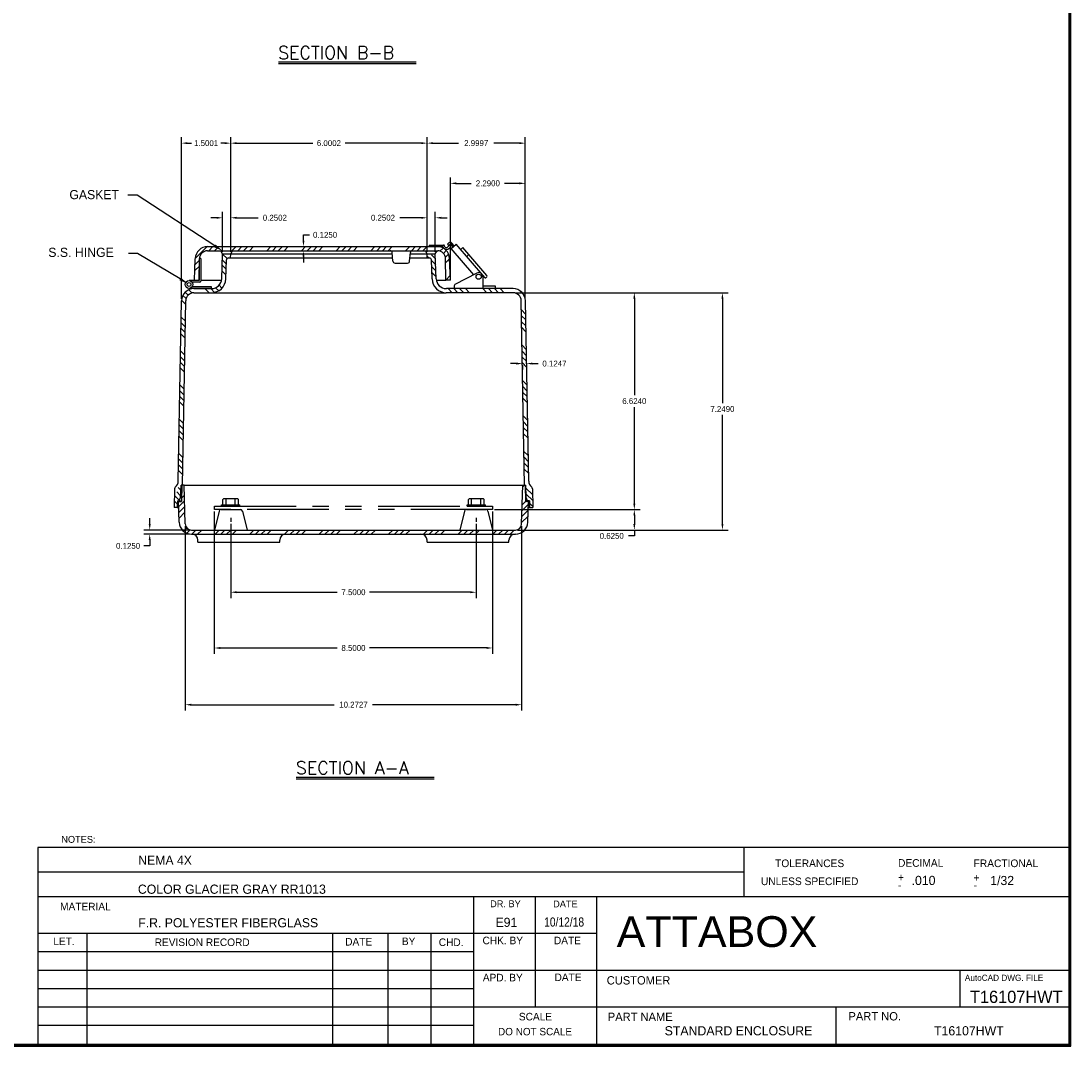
# Model space of a CAD drawing. Extents: x 0 to 96, y 0 to 62.6.
# Tile 4 of 7: x 63.9 to 96, y 0 to 31.3. Entities that reach past the tile are written whole.
import ezdxf
from ezdxf.enums import TextEntityAlignment as Align

# ---------------------------------------------------------------- set-up
doc = ezdxf.new("R2010")
doc.units = 0
doc.header["$LTSCALE"] = 2
doc.header["$MEASUREMENT"] = 0
doc.linetypes.add('PHANTOM', pattern=[2.5, 1.25, -0.25, 0.25, -0.25, 0.25, -0.25])
doc.layers.get('0').update_dxf_attribs({"linetype": 'CONTINUOUS'})
for name, color, linetype in [('DIM', 3, 'CONTINUOUS'), ('HATCH', 4, 'CONTINUOUS'), ('TITLE', 1, 'CONTINUOUS')]:
    doc.layers.add(name, color=color, linetype=linetype)
doc.styles.add('COMPLEX', font='ROMANC')
doc.styles.add('ITALIC', font='txt')
doc.styles.add('STYLE1', font='swiss.ttf')
doc.dimstyles.get("Standard").update_dxf_attribs({"dimtxt": 0.18, "dimasz": 0.18, "dimexe": 0.18, "dimexo": 0.0625, "dimgap": 0.09, "dimtad": 0, "dimtih": 1, "dimtoh": 1, "dimdec": 4, "dimzin": 0, "dimdsep": 46, "dimtxsty": 'Standard', "dimcen": 0.09, "dimadec": 0, "dimazin": 0, "dimtfac": 1, "dimtdec": 4, "dimtofl": 0, "dimtmove": 0, "dimatfit": 3, "dimfxl": 0, "dimtolj": 1, "dimtzin": 0, "dimarcsym": 0})

# ---------------------------------------------------------------- blocks, each defined once
blk = doc.blocks.new('*X7')
at = {"color": 0}
for p, q in [((23.645, 9.856), (23.735, 9.946)), ((34.07, 10.206), (34.125, 10.26)), ((23.556, 9.59), (23.74, 9.775)), ((34.048, 9.476), (34.245, 9.673)), ((34.053, 9.658), (34.155, 9.76)), ((23.562, 9.42), (23.745, 9.603)), ((23.569, 9.25), (23.751, 9.432)), ((34.036, 9.111), (34.23, 9.305)), ((34.042, 9.293), (34.237, 9.489)), ((23.702, 8.852), (23.804, 8.954)), ((23.812, 8.786), (23.914, 8.888)), ((23.962, 8.76), (24.087, 8.885)), ((24.139, 8.76), (24.264, 8.885)), ((24.67, 8.76), (24.795, 8.885)), ((24.846, 8.76), (24.971, 8.885)), ((25.023, 8.76), (25.148, 8.885)), ((25.2, 8.76), (25.325, 8.885)), ((25.73, 8.76), (25.855, 8.885)), ((25.907, 8.76), (26.032, 8.885)), ((26.084, 8.76), (26.209, 8.885)), ((26.261, 8.76), (26.386, 8.885)), ((26.791, 8.76), (26.916, 8.885)), ((26.968, 8.76), (27.093, 8.885)), ((27.144, 8.76), (27.269, 8.885)), ((27.321, 8.76), (27.446, 8.885)), ((27.852, 8.76), (27.977, 8.885)), ((28.028, 8.76), (28.153, 8.885)), ((28.205, 8.76), (28.33, 8.885)), ((28.382, 8.76), (28.507, 8.885)), ((28.912, 8.76), (29.037, 8.885)), ((29.089, 8.76), (29.214, 8.885)), ((29.266, 8.76), (29.391, 8.885)), ((29.443, 8.76), (29.568, 8.885)), ((29.973, 8.76), (30.098, 8.885)), ((30.15, 8.76), (30.275, 8.885)), ((30.326, 8.76), (30.451, 8.885)), ((30.503, 8.76), (30.628, 8.885)), ((31.034, 8.76), (31.159, 8.885)), ((31.21, 8.76), (31.335, 8.885)), ((31.387, 8.76), (31.512, 8.885)), ((31.564, 8.76), (31.689, 8.885)), ((32.094, 8.76), (32.219, 8.885)), ((32.271, 8.76), (32.396, 8.885)), ((32.448, 8.76), (32.573, 8.885)), ((32.625, 8.76), (32.75, 8.885)), ((33.155, 8.76), (33.28, 8.885)), ((33.332, 8.76), (33.457, 8.885)), ((33.508, 8.76), (33.633, 8.885)), ((33.685, 8.76), (33.81, 8.885))]:
    blk.add_line(p, q, dxfattribs=at)
blk = doc.blocks.new('*X3')
at = {"color": 0}
for p, q in [((20.097, 20.562), (20.045, 20.614)), ((20.297, 20.538), (20.179, 20.656)), ((20.303, 20.356), (20.174, 20.485)), ((20.309, 20.173), (20.18, 20.302)), ((20.315, 19.99), (20.185, 20.12)), ((20.805, 19.5), (20.68, 19.625)), ((20.982, 19.5), (20.857, 19.625)), ((21.159, 19.5), (21.034, 19.625)), ((21.336, 19.5), (21.211, 19.625)), ((21.866, 19.5), (21.741, 19.625)), ((22.043, 19.5), (21.918, 19.625)), ((22.22, 19.5), (22.095, 19.625)), ((22.396, 19.5), (22.271, 19.625)), ((22.995, 19.431), (22.849, 19.578)), ((23.049, 18.847), (22.922, 18.974)), ((23.053, 18.667), (22.925, 18.794)), ((23.056, 18.487), (22.929, 18.614)), ((23.059, 18.307), (22.932, 18.434)), ((23.069, 17.767), (22.942, 17.894)), ((23.072, 17.587), (22.945, 17.714)), ((23.075, 17.407), (22.948, 17.534)), ((23.078, 17.227), (22.952, 17.354)), ((23.088, 16.687), (22.961, 16.813)), ((23.091, 16.507), (22.965, 16.633)), ((23.095, 16.327), (22.968, 16.453)), ((23.098, 16.147), (22.971, 16.273)), ((23.108, 15.607), (22.981, 15.733)), ((23.111, 15.427), (22.984, 15.553)), ((23.114, 15.246), (22.988, 15.373)), ((23.117, 15.066), (22.991, 15.193)), ((23.127, 14.526), (23.001, 14.653)), ((23.13, 14.346), (23.004, 14.473)), ((23.133, 14.166), (23.007, 14.293)), ((23.137, 13.986), (23.01, 14.113)), ((23.258, 13.335), (23.062, 13.531)), ((23.266, 13.15), (23.069, 13.347)), ((23.272, 12.967), (23.168, 13.071))]:
    blk.add_line(p, q, dxfattribs=at)
blk = doc.blocks.new('*X2')
at = {"color": 0}
for p, q in [((13.929, 20.543), (13.792, 20.68)), ((13.902, 20.216), (13.781, 20.337)), ((13.907, 20.387), (13.786, 20.509)), ((13.896, 20.045), (13.775, 20.166)), ((12.858, 19.493), (12.76, 19.59)), ((13.381, 19.5), (13.256, 19.625)), ((13.548, 19.51), (13.433, 19.625)), ((13.675, 19.559), (13.582, 19.652)), ((13.774, 19.637), (13.685, 19.726)), ((12.665, 19.155), (12.543, 19.277)), ((12.677, 19.32), (12.581, 19.416)), ((12.744, 19.43), (12.655, 19.518)), ((12.656, 18.634), (12.533, 18.757)), ((12.649, 18.287), (12.527, 18.409)), ((12.652, 18.46), (12.53, 18.583)), ((12.646, 18.113), (12.524, 18.236)), ((12.637, 17.592), (12.514, 17.715)), ((12.63, 17.245), (12.508, 17.367)), ((12.633, 17.419), (12.511, 17.541)), ((12.627, 17.071), (12.505, 17.194)), ((12.615, 16.377), (12.492, 16.499)), ((12.618, 16.55), (12.495, 16.673)), ((12.608, 16.03), (12.486, 16.152)), ((12.611, 16.203), (12.489, 16.325)), ((12.596, 15.335), (12.474, 15.457)), ((12.599, 15.509), (12.477, 15.631)), ((12.589, 14.988), (12.467, 15.11)), ((12.592, 15.162), (12.47, 15.284)), ((12.58, 14.467), (12.458, 14.589)), ((12.573, 14.12), (12.452, 14.242)), ((12.577, 14.293), (12.455, 14.415)), ((12.57, 13.946), (12.449, 14.068)), ((12.519, 13.467), (12.439, 13.547)), ((12.478, 13.155), (12.324, 13.309)), ((12.513, 13.296), (12.392, 13.417)), ((12.414, 13.041), (12.318, 13.138))]:
    blk.add_line(p, q, dxfattribs=at)
blk = doc.blocks.new('*D31')
at = {"layer": 'DIM', "color": 0, "lineweight": -2}
for p, q in [((76.332, 24.261), (76.332, 25.481)), ((76.582, 24.261), (76.582, 25.481)), ((76.152, 25.301), (75.493, 25.301)), ((76.762, 25.301), (76.942, 25.301))]:
    blk.add_line(p, q, dxfattribs=at)
at = {"layer": 'DIM', "color": 0}
for points in [[(76.152, 25.331), (76.152, 25.271), (76.332, 25.301)], [(76.762, 25.331), (76.762, 25.271), (76.582, 25.301)]]:
    blk.add_solid(points, dxfattribs=at)
at = {"layer": 'DIM', "color": 0, "insert": (74.983, 25.301), "char_height": 0.18, "attachment_point": 5}
blk.add_mtext('\\A1;0.2502', dxfattribs=at)
blk = doc.blocks.new('*D32')
at = {"layer": 'DIM', "color": 0, "lineweight": -2}
for p, q in [((70.081, 24.261), (70.081, 25.481)), ((70.331, 24.261), (70.331, 25.481)), ((69.901, 25.301), (69.721, 25.301)), ((70.511, 25.301), (71.17, 25.301))]:
    blk.add_line(p, q, dxfattribs=at)
at = {"layer": 'DIM', "color": 0}
for points in [[(69.901, 25.331), (69.901, 25.271), (70.081, 25.301)], [(70.511, 25.331), (70.511, 25.271), (70.331, 25.301)]]:
    blk.add_solid(points, dxfattribs=at)
at = {"layer": 'DIM', "color": 0, "insert": (71.68, 25.301), "char_height": 0.18, "attachment_point": 5}
blk.add_mtext('\\A1;0.2502', dxfattribs=at)
blk = doc.blocks.new('NHINGE')
for p, q in [((0.315, 0.794), (0.315, 0.119)), ((0.365, 0.794), (0.315, 0.794)), ((0.365, 0.794), (0.365, 0.1)), ((0.315, 0.119), (0.003, 0.119)), ((0.334, 0.069), (0.1, 0.069)), ((0.69, -0.121), (0.003, -0.121)), ((0.69, -0.071), (0.1, -0.071)), ((0.69, -0.121), (0.69, -0.071))]:
    blk.add_line(p, q)
for radius in [0.12, 0.0575]:
    blk.add_circle((0.003, -0.001), radius)
blk.add_arc((0.334, 0.1), 0.0312, 270, 0)
blk = doc.blocks.new('*D33')
at = {"layer": 'DIM', "color": 0, "lineweight": -2}
for p, q in [((70.331, 24.636), (70.331, 27.761)), ((76.332, 24.448), (76.332, 27.761)), ((70.511, 27.581), (72.836, 27.581)), ((76.152, 27.581), (73.826, 27.581))]:
    blk.add_line(p, q, dxfattribs=at)
at = {"layer": 'DIM', "color": 0}
for points in [[(70.511, 27.611), (70.511, 27.551), (70.331, 27.581)], [(76.152, 27.611), (76.152, 27.551), (76.332, 27.581)]]:
    blk.add_solid(points, dxfattribs=at)
at = {"layer": 'DIM', "color": 0, "insert": (73.331, 27.581), "char_height": 0.18, "attachment_point": 5}
blk.add_mtext('\\A1;6.0002', dxfattribs=at)
blk = doc.blocks.new('*D38')
at = {"layer": 'DIM', "color": 0, "lineweight": -2}
for p, q in [((70.331, 15.95), (70.331, 13.682)), ((77.831, 15.95), (77.831, 13.682)), ((70.511, 13.862), (73.586, 13.862)), ((77.651, 13.862), (74.576, 13.862))]:
    blk.add_line(p, q, dxfattribs=at)
at = {"layer": 'DIM', "color": 0}
for points in [[(70.511, 13.892), (70.511, 13.832), (70.331, 13.862)], [(77.651, 13.892), (77.651, 13.832), (77.831, 13.862)]]:
    blk.add_solid(points, dxfattribs=at)
at = {"layer": 'DIM', "color": 0, "insert": (74.081, 13.862), "char_height": 0.18, "attachment_point": 5}
blk.add_mtext('\\A1;7.5000', dxfattribs=at)
blk = doc.blocks.new('*D39')
at = {"layer": 'DIM', "color": 0, "lineweight": -2}
for p, q in [((69.831, 16.325), (69.831, 11.979)), ((78.331, 16.325), (78.331, 11.979)), ((70.011, 12.159), (73.586, 12.159)), ((78.151, 12.159), (74.576, 12.159))]:
    blk.add_line(p, q, dxfattribs=at)
at = {"layer": 'DIM', "color": 0}
for points in [[(70.011, 12.189), (70.011, 12.129), (69.831, 12.159)], [(78.151, 12.189), (78.151, 12.129), (78.331, 12.159)]]:
    blk.add_solid(points, dxfattribs=at)
at = {"layer": 'DIM', "color": 0, "insert": (74.081, 12.159), "char_height": 0.18, "attachment_point": 5}
blk.add_mtext('\\A1;8.5000', dxfattribs=at)
blk = doc.blocks.new('*D40')
at = {"layer": 'DIM', "color": 0, "lineweight": -2}
for p, q in [((68.945, 15.884), (68.945, 10.246)), ((79.218, 15.884), (79.218, 10.246)), ((69.125, 10.426), (73.496, 10.426)), ((79.038, 10.426), (74.666, 10.426))]:
    blk.add_line(p, q, dxfattribs=at)
at = {"layer": 'DIM', "color": 0}
for points in [[(69.125, 10.456), (69.125, 10.396), (68.945, 10.426)], [(79.038, 10.456), (79.038, 10.396), (79.218, 10.426)]]:
    blk.add_solid(points, dxfattribs=at)
at = {"layer": 'DIM', "color": 0, "insert": (74.081, 10.426), "char_height": 0.18, "attachment_point": 5}
blk.add_mtext('\\A1;10.2727', dxfattribs=at)
blk = doc.blocks.new('*D41')
at = {"layer": 'DIM', "color": 0, "lineweight": -2}
for p, q in [((79.019, 23.011), (85.532, 23.011)), ((85.352, 22.831), (85.352, 19.639)), ((85.352, 15.942), (85.352, 19.279)), ((79.093, 15.762), (85.532, 15.762))]:
    blk.add_line(p, q, dxfattribs=at)
at = {"layer": 'DIM', "color": 0}
for points in [[(85.322, 22.831), (85.382, 22.831), (85.352, 23.011)], [(85.322, 15.942), (85.382, 15.942), (85.352, 15.762)]]:
    blk.add_solid(points, dxfattribs=at)
at = {"layer": 'DIM', "color": 0, "insert": (85.352, 19.459), "char_height": 0.18, "attachment_point": 5}
blk.add_mtext('\\A1;7.2490', dxfattribs=at)
blk = doc.blocks.new('*X10')
at = {"color": 0}
for p, q in [((61.028, 20.546), (61.389, 20.907)), ((61.441, 20.783), (61.566, 20.908)), ((61.618, 20.783), (61.743, 20.908)), ((62.148, 20.783), (62.273, 20.908)), ((62.325, 20.783), (62.45, 20.908)), ((62.502, 20.783), (62.627, 20.908)), ((62.679, 20.783), (62.804, 20.908)), ((63.209, 20.783), (63.334, 20.908)), ((63.386, 20.783), (63.511, 20.908)), ((63.563, 20.783), (63.688, 20.908)), ((63.739, 20.783), (63.864, 20.908)), ((64.27, 20.783), (64.395, 20.908)), ((64.447, 20.783), (64.572, 20.908)), ((64.623, 20.783), (64.748, 20.908)), ((64.8, 20.783), (64.925, 20.908)), ((65.33, 20.783), (65.455, 20.908)), ((65.507, 20.783), (65.632, 20.908)), ((65.684, 20.783), (65.809, 20.908)), ((65.861, 20.783), (65.986, 20.908)), ((66.391, 20.783), (66.516, 20.908)), ((66.568, 20.783), (66.693, 20.908)), ((66.745, 20.783), (66.87, 20.908)), ((66.921, 20.783), (67.046, 20.908)), ((67.452, 20.783), (67.577, 20.908)), ((67.629, 20.783), (67.754, 20.908)), ((67.805, 20.783), (67.93, 20.908)), ((67.982, 20.783), (68.107, 20.908)), ((68.502, 20.772), (68.595, 20.865)), ((68.61, 20.703), (68.695, 20.789)), ((68.668, 20.584), (68.765, 20.682)), ((68.672, 20.412), (68.796, 20.536)), ((61.015, 20.18), (61.151, 20.315)), ((61.022, 20.363), (61.152, 20.494)), ((68.677, 19.887), (68.814, 20.024))]:
    blk.add_line(p, q, dxfattribs=at)
blk = doc.blocks.new('SAATX')
for p, q in [((-0.842, 0.02), (0.842, 0.02)), ((-0.842, 0), (0.842, 0))]:
    blk.add_line(p, q)
at = {"style": 'COMPLEX'}
blk.add_text('SECTION A-A', height=0.156, dxfattribs=at).set_placement((-0.846, 0.055))
blk = doc.blocks.new('SBBTX')
for p, q in [((-0.842, 0.02), (0.842, 0.02)), ((-0.842, 0), (0.842, 0))]:
    blk.add_line(p, q)
at = {"style": 'COMPLEX'}
blk.add_text('SECTION B-B', height=0.156, dxfattribs=at).set_placement((-0.846, 0.055))
blk = doc.blocks.new('*D48')
at = {"layer": 'DIM', "color": 0, "lineweight": -2}
for p, q in [((76.332, 24.635), (76.332, 27.761)), ((79.331, 22.829), (79.331, 27.761)), ((76.512, 27.581), (77.291, 27.581)), ((79.151, 27.581), (78.371, 27.581))]:
    blk.add_line(p, q, dxfattribs=at)
at = {"layer": 'DIM', "color": 0}
for points in [[(76.512, 27.611), (76.512, 27.551), (76.332, 27.581)], [(79.151, 27.611), (79.151, 27.551), (79.331, 27.581)]]:
    blk.add_solid(points, dxfattribs=at)
at = {"layer": 'DIM', "color": 0, "insert": (77.831, 27.581), "char_height": 0.18, "attachment_point": 5}
blk.add_mtext('\\A1;2.9997', dxfattribs=at)
blk = doc.blocks.new('*D49')
at = {"layer": 'DIM', "color": 0, "lineweight": -2}
for p, q in [((77.041, 23.46), (77.041, 26.533)), ((77.221, 26.353), (77.676, 26.353)), ((79.151, 26.353), (78.696, 26.353)), ((79.331, 23.016), (79.331, 26.533))]:
    blk.add_line(p, q, dxfattribs=at)
at = {"layer": 'DIM', "color": 0}
for points in [[(77.221, 26.383), (77.221, 26.323), (77.041, 26.353)], [(79.151, 26.383), (79.151, 26.323), (79.331, 26.353)]]:
    blk.add_solid(points, dxfattribs=at)
at = {"layer": 'DIM', "color": 0, "insert": (78.186, 26.353), "char_height": 0.18, "attachment_point": 5}
blk.add_mtext('\\A1;2.2900', dxfattribs=at)
blk = doc.blocks.new('*D53')
at = {"layer": 'DIM', "color": 0, "lineweight": -2}
for p, q in [((68.831, 22.829), (68.831, 27.761)), ((70.331, 24.448), (70.331, 27.761)), ((69.011, 27.581), (69.131, 27.581)), ((70.151, 27.581), (70.031, 27.581))]:
    blk.add_line(p, q, dxfattribs=at)
at = {"layer": 'DIM', "color": 0}
for points in [[(69.011, 27.611), (69.011, 27.551), (68.831, 27.581)], [(70.151, 27.611), (70.151, 27.551), (70.331, 27.581)]]:
    blk.add_solid(points, dxfattribs=at)
at = {"layer": 'DIM', "color": 0, "insert": (69.581, 27.581), "char_height": 0.18, "attachment_point": 5}
blk.add_mtext('\\A1;1.5001', dxfattribs=at)
blk = doc.blocks.new('*D54')
at = {"layer": 'DIM', "color": 0, "lineweight": -2}
for p, q in [((67.857, 15.942), (67.857, 16.122)), ((69.07, 15.762), (67.677, 15.762)), ((69.069, 15.637), (67.677, 15.637)), ((67.857, 15.457), (67.857, 15.277)), ((67.857, 15.277), (67.677, 15.277))]:
    blk.add_line(p, q, dxfattribs=at)
at = {"layer": 'DIM', "color": 0}
for points in [[(67.827, 15.942), (67.887, 15.942), (67.857, 15.762)], [(67.827, 15.457), (67.887, 15.457), (67.857, 15.637)]]:
    blk.add_solid(points, dxfattribs=at)
at = {"layer": 'DIM', "color": 0, "insert": (67.197, 15.277), "char_height": 0.18, "attachment_point": 5}
blk.add_mtext('\\A1;0.1250', dxfattribs=at)
blk = doc.blocks.new('*D55')
at = {"layer": 'DIM', "color": 0, "lineweight": -2}
for p, q in [((72.554, 24.599), (72.554, 24.779)), ((72.554, 24.779), (72.734, 24.779)), ((72.368, 24.419), (72.734, 24.419)), ((72.419, 24.294), (72.734, 24.294)), ((72.554, 24.114), (72.554, 23.934))]:
    blk.add_line(p, q, dxfattribs=at)
at = {"layer": 'DIM', "color": 0}
for points in [[(72.524, 24.599), (72.584, 24.599), (72.554, 24.419)], [(72.524, 24.114), (72.584, 24.114), (72.554, 24.294)]]:
    blk.add_solid(points, dxfattribs=at)
at = {"layer": 'DIM', "color": 0, "insert": (73.214, 24.779), "char_height": 0.18, "attachment_point": 5}
blk.add_mtext('\\A1;0.1250', dxfattribs=at)
blk = doc.blocks.new('*D56')
at = {"layer": 'DIM', "color": 0, "lineweight": -2}
for p, q in [((79.366, 20.856), (79.366, 20.667)), ((79.061, 20.847), (78.881, 20.847)), ((79.241, 20.803), (79.241, 20.667)), ((79.546, 20.847), (79.726, 20.847))]:
    blk.add_line(p, q, dxfattribs=at)
at = {"layer": 'DIM', "color": 0}
for points in [[(79.061, 20.877), (79.061, 20.817), (79.241, 20.847)], [(79.546, 20.877), (79.546, 20.817), (79.366, 20.847)]]:
    blk.add_solid(points, dxfattribs=at)
at = {"layer": 'DIM', "color": 0, "insert": (80.221, 20.847), "char_height": 0.18, "attachment_point": 5}
blk.add_mtext('\\A1;0.1247', dxfattribs=at)
blk = doc.blocks.new('*D57')
at = {"layer": 'DIM', "color": 0, "lineweight": -2}
for p, q in [((78.394, 16.387), (82.841, 16.387)), ((82.661, 16.207), (82.661, 15.942)), ((79.374, 15.762), (82.841, 15.762)), ((82.661, 15.762), (82.661, 15.582)), ((82.661, 15.582), (82.481, 15.582))]:
    blk.add_line(p, q, dxfattribs=at)
at = {"layer": 'DIM', "color": 0}
for points in [[(82.631, 16.207), (82.691, 16.207), (82.661, 16.387)], [(82.631, 15.942), (82.691, 15.942), (82.661, 15.762)]]:
    blk.add_solid(points, dxfattribs=at)
at = {"layer": 'DIM', "color": 0, "insert": (81.971, 15.582), "char_height": 0.18, "attachment_point": 5}
blk.add_mtext('\\A1;0.6250', dxfattribs=at)
blk = doc.blocks.new('*D58')
at = {"layer": 'DIM', "color": 0, "lineweight": -2}
for p, q in [((79.3, 23.011), (82.841, 23.011)), ((82.661, 22.831), (82.661, 19.879)), ((82.661, 16.567), (82.661, 19.519)), ((78.675, 16.387), (82.841, 16.387))]:
    blk.add_line(p, q, dxfattribs=at)
at = {"layer": 'DIM', "color": 0}
for points in [[(82.631, 22.831), (82.691, 22.831), (82.661, 23.011)], [(82.631, 16.567), (82.691, 16.567), (82.661, 16.387)]]:
    blk.add_solid(points, dxfattribs=at)
at = {"layer": 'DIM', "color": 0, "insert": (82.661, 19.699), "char_height": 0.18, "attachment_point": 5}
blk.add_mtext('\\A1;6.6240', dxfattribs=at)

msp = doc.modelspace()

# ---------------------------------------------------------------- linework, layer by layer
for p, q in [((69.62536, 24.41947), (76.64346, 24.41947)), ((76.39346, 24.46947), (76.83101, 24.46947)), ((76.39346, 24.46947), (76.39346, 24.41947)), ((76.39346, 24.41947), (76.8106, 24.41947)), ((76.86226, 24.42684), (76.86226, 24.43822)), ((76.95757, 24.49507), (76.99722, 24.53501)), ((76.95757, 24.49507), (76.99325, 24.46005)), ((76.97401, 24.41947), (77.00924, 24.45901)), ((76.99325, 24.46005), (77.03074, 24.4978)), ((77.03257, 24.46947), (77.04106, 24.46947)), ((77.04362, 24.41947), (77.05709, 24.4375)), ((77.12308, 24.41552), (77.05301, 24.49671)), ((77.06824, 24.36609), (77.21685, 24.50005)), ((77.16026, 24.44904), (77.09, 24.53047)), ((78.08984, 23.47728), (77.21685, 24.50005)), ((77.35863, 24.33394), (77.4255, 24.39423)), ((78.15777, 23.53633), (77.4255, 24.39423)), ((69.62526, 24.29447), (76.65369, 24.29447)), ((70.08126, 24.19847), (70.03096, 24.29416)), ((70.05687, 23.43806), (70.08126, 24.19847)), ((70.08126, 24.19847), (70.33141, 24.19847)), ((70.26286, 24.07347), (70.3274, 24.07347)), ((70.3274, 24.07347), (70.33141, 24.19847)), ((70.3274, 24.07347), (75.28025, 24.07347)), ((70.33141, 24.19847), (70.38741, 24.29542)), ((70.33141, 24.19847), (75.26984, 24.19847)), ((77.7541, 23.56257), (77.06824, 24.36609)), ((77.54157, 24.11961), (77.60845, 24.17989)), ((69.228, 23.39747), (69.25059, 24.04431)), ((69.3696, 23.39747), (69.37527, 24.04665)), ((70.18186, 23.43553), (70.20039, 24.01297)), ((77.84764, 23.61145), (77.18238, 23.26378)), ((78.03054, 23.50067), (78.03054, 23.14747)), ((78.13274, 23.47448), (78.15503, 23.49457)), ((78.13274, 23.47448), (78.13274, 23.47448)), ((69.20623, 23.13647), (69.74456, 23.13647)), ((69.22754, 23.39747), (69.3696, 23.39747)), ((69.4196, 23.39747), (70.05279, 23.39747)), ((78.95635, 23.13647), (76.91842, 23.13647)), ((77.15554, 23.21947), (77.15554, 23.14747)), ((78.03054, 23.21947), (78.40554, 23.21947)), ((78.40554, 23.21947), (78.40554, 23.14747)), ((69.20623, 23.01147), (69.74456, 23.01147)), ((69.74456, 23.01147), (76.91793, 23.01147)), ((78.95635, 23.01147), (76.91793, 23.01147)), ((68.72879, 17.25883), (68.83126, 22.76654)), ((68.85384, 17.13747), (68.95625, 22.76514)), ((79.3087, 17.13747), (79.20632, 22.76514)), ((79.43375, 17.25883), (79.33132, 22.76654)), ((68.61357, 17.022), (68.60014, 16.44997)), ((68.80081, 16.75208), (68.81427, 17.13747)), ((68.85384, 17.13747), (68.81427, 17.13747)), ((68.83974, 17.13747), (68.82486, 16.63724)), ((68.9077, 17.13747), (68.83974, 17.13747)), ((68.9077, 17.13747), (79.25484, 17.13747)), ((68.94491, 15.94671), (68.9077, 17.13747)), ((79.21763, 15.94671), (79.25484, 17.13747)), ((79.25484, 17.13747), (79.32279, 17.13747)), ((79.3087, 17.13747), (79.34827, 17.13747)), ((79.32279, 17.13747), (79.33768, 16.63724)), ((79.36173, 16.75208), (79.34827, 17.13747)), ((79.54896, 17.022), (79.5624, 16.44997)), ((68.7613, 16.65247), (68.80081, 16.75208)), ((68.80081, 16.75208), (68.82827, 16.75208)), ((70.12127, 16.72949), (70.09127, 16.69949)), ((70.09127, 16.52949), (70.09127, 16.69949)), ((70.12127, 16.72949), (70.54127, 16.72949)), ((70.19127, 16.52949), (70.19127, 16.72949)), ((70.47127, 16.52949), (70.47127, 16.72949)), ((70.57127, 16.69949), (70.54127, 16.72949)), ((70.57127, 16.52949), (70.57127, 16.69949)), ((77.62127, 16.72949), (77.59127, 16.69949)), ((77.59127, 16.52949), (77.59127, 16.69949)), ((77.62127, 16.72949), (78.04127, 16.72949)), ((77.69127, 16.52949), (77.69127, 16.72949)), ((77.97127, 16.52949), (77.97127, 16.72949)), ((78.07127, 16.69949), (78.04127, 16.72949)), ((78.07127, 16.52949), (78.07127, 16.69949)), ((79.33426, 16.75208), (79.36173, 16.75208)), ((79.40124, 16.65247), (79.36173, 16.75208)), ((68.7002, 16.44997), (68.60014, 16.44997)), ((68.70727, 16.65247), (68.7002, 16.44997)), ((68.7002, 16.44997), (68.73905, 16.44997)), ((68.70727, 16.65247), (68.7613, 16.65247)), ((68.75649, 15.9994), (68.73179, 16.63749)), ((68.73179, 16.63749), (68.80486, 16.63749)), ((68.7613, 16.65247), (68.82531, 16.65247)), ((68.80503, 16.63749), (68.82487, 16.63749)), ((70.03632, 16.38749), (70.62622, 16.38749)), ((70.05127, 16.52949), (70.61127, 16.52949)), ((70.05127, 16.48949), (70.05127, 16.52949)), ((70.05127, 16.48949), (70.61127, 16.48949)), ((70.61127, 16.48949), (70.61127, 16.52949)), ((77.53632, 16.38749), (78.12622, 16.38749)), ((77.55127, 16.52949), (78.11127, 16.52949)), ((77.55127, 16.48949), (77.55127, 16.52949)), ((77.55127, 16.48949), (78.11127, 16.48949)), ((78.11127, 16.48949), (78.11127, 16.52949)), ((79.33722, 16.65247), (79.40124, 16.65247)), ((79.33767, 16.63749), (79.35751, 16.63749)), ((79.43074, 16.63749), (79.35751, 16.63749)), ((79.45527, 16.65247), (79.40124, 16.65247)), ((79.40605, 15.9994), (79.43074, 16.63749)), ((79.42349, 16.44997), (79.46234, 16.44997)), ((79.45527, 16.65247), (79.46234, 16.44997)), ((79.46234, 16.44997), (79.5624, 16.44997)), ((69.97568, 16.34014), (69.83127, 15.76249)), ((70.33127, 16.13749), (70.33127, 16.01249)), ((70.68685, 16.34014), (70.83127, 15.76249)), ((77.47568, 16.34014), (77.33127, 15.76249)), ((77.83127, 16.13749), (77.83127, 16.01249)), ((78.18685, 16.34014), (78.33127, 15.76249)), ((69.13238, 15.76249), (79.03015, 15.76249)), ((69.13126, 15.63749), (79.03127, 15.63749)), ((69.33127, 15.38849), (69.33127, 15.44999)), ((71.83127, 15.38849), (71.83127, 15.44999)), ((76.33127, 15.38749), (76.33127, 15.44999)), ((78.83127, 15.38749), (78.83127, 15.44999)), ((69.33127, 15.38749), (69.33127, 15.38849)), ((69.33127, 15.38749), (71.83127, 15.38749)), ((71.83127, 15.38749), (71.83127, 15.38849)), ((76.33127, 15.38749), (76.33127, 15.38849)), ((76.33127, 15.38749), (78.83127, 15.38749)), ((78.83127, 15.38749), (78.83127, 15.38849))]:
    msp.add_line(p, q)
at = {"color": 7}
for p, q in [((75.28831, 23.97678), (75.26661, 24.23716)), ((75.79786, 23.97678), (75.81956, 24.23716)), ((75.80592, 24.07347), (76.33558, 24.07347)), ((75.81634, 24.19847), (76.33157, 24.19847)), ((76.33157, 24.19847), (76.28127, 24.29416)), ((76.33558, 24.07347), (76.33157, 24.19847)), ((76.33157, 24.19847), (76.58172, 24.19847)), ((76.33558, 24.07347), (76.40012, 24.07347)), ((76.58172, 24.19847), (76.63772, 24.29542)), ((76.60611, 23.43806), (76.58172, 24.19847)), ((77.04128, 23.39747), (77.01823, 24.05756)), ((75.3506, 23.91947), (75.46709, 23.91947)), ((75.46709, 23.91947), (75.61909, 23.91947)), ((75.61909, 23.91947), (75.73558, 23.91947)), ((76.48115, 23.43445), (76.46258, 24.01297)), ((76.89942, 23.39747), (76.89369, 24.05462)), ((76.61019, 23.39747), (76.89942, 23.39747)), ((77.04128, 23.39747), (76.89942, 23.39747))]:
    msp.add_line(p, q, dxfattribs=at)
at = {"linetype": 'PHANTOM'}
msp.add_lwpolyline([(69.83127, 16.38749), (69.83127, 16.48949), (78.33127, 16.48949), (78.33127, 16.38749)], close=True, dxfattribs=at)
msp.add_circle((77.90554, 23.50067), 0.078)
for centre, radius, start, end in [((69.62536, 24.04447), 0.375, 90, 178), ((76.92711, 24.46793), 0.12619, 202.585097, 337.414903), ((76.83101, 24.43822), 0.03125, 0, 90), ((76.88226, 24.42684), 0.02, 180, 224.34268), ((76.91813, 24.4619), 0.07016, 224.34268, 322.784288), ((77.04157, 24.49097), 0.0625, 39.200308, 135.199535), ((77.03257, 24.43822), 0.03125, 90, 138.298199), ((77.04139, 24.48723), 0.015, 39.200308, 135.199535), ((77.04106, 24.44947), 0.02, 323.25233, 90), ((69.62526, 24.04447), 0.25, 90, 179.5), ((70.26286, 24.01097), 0.0625, 90, 178.161564), ((69.74456, 23.44897), 0.3125, 270, 358), ((69.74456, 23.44897), 0.4375, 270, 358), ((77.90554, 23.50067), 0.125, 0, 117.59185), ((78.11266, 23.49676), 0.03, 220.48278, 312.034678), ((78.13495, 23.51686), 0.03, 312.034678, 40.48278), ((69.20623, 22.76147), 0.375, 90, 179.224522), ((77.20554, 23.21947), 0.05, 117.59185, 180), ((78.95635, 22.76147), 0.375, 0.775478, 90), ((69.20623, 22.76147), 0.25, 90, 179.224522), ((78.95635, 22.76147), 0.25, 0.775478, 90), ((68.67603, 17.01982), 0.0625, 129.132685, 178), ((68.47881, 17.26222), 0.25, 309.132685, 359.224522), ((79.68373, 17.26222), 0.25, 180.775478, 230.867315), ((79.4865, 17.01982), 0.0625, 2, 50.867315), ((70.03632, 16.32499), 0.0625, 90, 165.963757), ((70.62622, 16.32499), 0.0625, 14.036243, 90), ((77.53632, 16.32499), 0.0625, 90, 165.963757), ((78.12622, 16.32499), 0.0625, 14.036243, 90), ((69.13126, 16.01249), 0.375, 182, 270), ((69.13238, 15.94999), 0.1875, 181, 270), ((79.03015, 15.94999), 0.1875, 270, 359), ((79.03127, 16.01249), 0.375, 270, 358), ((69.14377, 15.44999), 0.1875, 0, 90), ((72.01877, 15.44999), 0.1875, 90, 180), ((76.14377, 15.44999), 0.1875, 0, 90), ((79.01877, 15.44999), 0.1875, 90, 180)]:
    msp.add_arc(centre, radius, start, end)
at = {"color": 7}
for centre, radius, start, end in [((76.64346, 24.04447), 0.375, 2, 90), ((75.20433, 24.23197), 0.0625, 4.763642, 90), ((75.88185, 24.23197), 0.0625, 90, 175.236358), ((76.40012, 24.01097), 0.0625, 1.838436, 90), ((76.65369, 24.05447), 0.24, 0, 90), ((75.3506, 23.98197), 0.0625, 184.763642, 270), ((75.73558, 23.98197), 0.0625, 270, 355.236358), ((76.91793, 23.44847), 0.437, 181.838436, 270), ((76.91842, 23.44897), 0.3125, 182, 270)]:
    msp.add_arc(centre, radius, start, end, dxfattribs=at)
at = {"layer": 'DIM'}
for p, q in [((67.47234, 25.99296), (67.19134, 25.99296)), ((69.84523, 24.4425), (67.47234, 25.99296)), ((67.48624, 24.20523), (67.20524, 24.20523)), ((68.78457, 23.43259), (67.48624, 24.20523))]:
    msp.add_line(p, q, dxfattribs=at)
for points in [[(69.87085, 24.48171), (69.81961, 24.4033), (70.08046, 24.2888)], [(68.80852, 23.47283), (68.76062, 23.39234), (69.02605, 23.28888)]]:
    msp.add_solid(points, dxfattribs=at)
at = {"layer": 'TITLE'}
for p, q in [((64.44, 6.06), (64.44, 0.06)), ((95.94, 6.06), (64.44, 6.06)), ((86.0025, 5.31), (64.44, 5.31)), ((95.94, 4.56), (64.44, 4.56)), ((77.7525, 4.56), (77.7525, 0.06)), ((81.5025, 3.435), (64.44, 3.435)), ((65.94, 3.435), (65.94, 0.06)), ((73.44, 3.435), (73.44, 0.06)), ((75.1275, 3.435), (75.1275, 0.06)), ((76.44, 3.435), (76.44, 0.06)), ((77.7525, 2.8725), (64.44, 2.8725)), ((81.5025, 2.31), (64.44, 2.31)), ((77.7525, 1.7475), (64.44, 1.7475)), ((95.94, 1.185), (64.44, 1.185)), ((77.7525, 0.6225), (64.44, 0.6225))]:
    msp.add_line(p, q, dxfattribs=at)
at = {"layer": 'TITLE', "color": 1}
for p, q in [((86.0025, 6.06), (86.0025, 4.56)), ((79.6275, 4.56), (79.6275, 1.185)), ((81.5025, 4.56), (81.5025, 0.06)), ((95.94, 2.31), (81.5025, 2.31)), ((92.61719, 1.185), (92.61719, 2.31)), ((88.815, 1.185), (88.815, 0.06))]:
    msp.add_line(p, q, dxfattribs=at)
at = {"layer": 'TITLE'}
for points in [[(96, 62.625), (0, 62.625), (0, 0), (96, 0)], [(95.97, 62.595), (0.03, 62.595), (0.03, 0.03), (95.97, 0.03)], [(95.94, 62.565), (0.06, 62.565), (0.06, 0.06), (95.94, 0.06)]]:
    msp.add_lwpolyline(points, close=True, dxfattribs=at)

# ---------------------------------------------------------------- block references
msp.add_blockref('NHINGE', (69.05448, 23.26511))
at = {"layer": 'DIM', "xscale": 2.5, "yscale": 2.5, "zscale": 2.5}
for name, p in [('SBBTX', (73.89504, 30.01291)), ('SAATX', (74.43928, 8.16403))]:
    msp.add_blockref(name, p, dxfattribs=at)
at = {"layer": 'HATCH'}
for name, p in [('*X10', (8.22247, 3.51176)), ('*X2', (56.28937, 3.51176)), ('*X3', (56.28937, 3.51176)), ('*X7', (45.18277, 6.87782))]:
    msp.add_blockref(name, p, dxfattribs=at)

# ---------------------------------------------------------------- texts
at = {"layer": 'DIM'}
for s, height, p in [('GASKET', 0.279, (65.40397, 25.86949)), ('S.S. HINGE', 0.281, (64.75766, 24.10495))]:
    msp.add_text(s, height=height, dxfattribs=at).set_placement(p)
at = {"layer": 'TITLE'}
for s, height, style, p in [('NOTES:', 0.21, 'ITALIC', (65.15616, 6.20758)), ('MATERIAL', 0.231, 'ITALIC', (65.12052, 4.14419)), ('ATTABOX', 0.9405, 'STYLE1', (82.12159, 3.0245))]:
    msp.add_text(s, height=height, dxfattribs=dict(at, style=style)).set_placement(p)
for s, height, p in [('NEMA 4X', 0.279, (67.50826, 5.53454)), ('.010', 0.281, (91.12957, 4.91766)), ('1/32', 0.279, (93.5347, 4.91654)), ('F.R. POLYESTER FIBERGLASS  ', 0.279, (67.50826, 3.62577)), ('E91', 0.279, (78.42196, 3.63862)), ('STANDARD ENCLOSURE      ', 0.281, (83.58775, 0.32458)), ('T16107HWT', 0.28125, (91.81471, 0.32458))]:
    msp.add_text(s, height=height, dxfattribs=at).set_placement(p)
at = {"layer": 'TITLE', "color": 1, "style": 'ITALIC'}
for s, height, p in [('TOLERANCES', 0.232875, (88.01671, 5.46463)), ('UNLESS SPECIFIED', 0.232875, (88.01671, 4.915)), ('DATE', 0.21, (80.55571, 4.23409)), ('DATE', 0.231, (80.61636, 3.10808)), ('DATE', 0.231, (80.63502, 1.98366))]:
    msp.add_text(s, height=height, dxfattribs=at).set_placement(p, align=Align.CENTER)
for s, height, p in [('DECIMAL', 0.232875, (90.71634, 5.47468)), ('FRACTIONAL', 0.232875, (93.02559, 5.4648)), ('+', 0.23287, (90.71634, 5.03455)), ('+', 0.23287, (93.02559, 5.02467)), ('-', 0.23287, (90.71634, 4.79826)), ('-', 0.23287, (93.02559, 4.79699)), ('PART NAME', 0.2541, (81.8495, 0.76537)), ('PART NO.', 0.2541, (89.20187, 0.78104))]:
    msp.add_text(s, height=height, dxfattribs=at).set_placement(p)
at = {"layer": 'TITLE'}
msp.add_text('COLOR GLACIER GRAY RR1013', height=0.281, dxfattribs=at).set_placement((67.4957, 4.56569), align=Align.BOTTOM_LEFT)
at = {"layer": 'TITLE', "style": 'ITALIC'}
for s, height, p in [('DR. BY', 0.21, (78.72404, 4.23927)), ('LET.', 0.231, (65.2393, 3.08289)), ('REVISION RECORD', 0.231, (69.45961, 3.0544)), ('REVISION RECORD', 0.231, (69.45961, 3.0544)), ('DATE', 0.231, (74.24028, 3.06865)), ('BY', 0.231, (75.76637, 3.08289)), ('CHD.', 0.231, (77.06457, 3.0544)), ('CHK. BY', 0.231, (78.64257, 3.10808)), ('APD. BY', 0.231, (78.64257, 1.97511)), ('SCALE', 0.231, (79.64108, 0.78194))]:
    msp.add_text(s, height=height, dxfattribs=at).set_placement(p, align=Align.CENTER)
at = {"layer": 'TITLE'}
for s, height, width, p, p2 in [('10/12/18', 0.279, 0.673751, (79.90516, 3.64837), (81.12701, 3.64837)), ('T16107HWT', 0.375, 0.923861, (92.91304, 1.3145), (95.74237, 1.3145))]:
    msp.add_text(s, height=height, dxfattribs=dict(at, width=width)).set_placement(p, p2, align=Align.FIT)
at = {"layer": 'TITLE', "color": 1, "style": 'ITALIC'}
msp.add_text('CUSTOMER', height=0.2541, dxfattribs=at).set_placement((83.76209, 1.87884), align=Align.RIGHT)
at = {"layer": 'TITLE', "color": 1}
msp.add_text('AutoCAD DWG. FILE', height=0.1875, dxfattribs=at).set_placement((92.75728, 1.99012))
at = {"layer": 'TITLE'}
msp.add_text('DO NOT SCALE', height=0.226875, dxfattribs=at).set_placement((79.62745, 0.3259), align=Align.CENTER)

# ---------------------------------------------------------------- dimensions: what is measured, and where the dimension line sits
at = {"layer": 'DIM'}
for base, p1, p2, picture, middle in [((68.831261, 27.580883), (70.33141, 24.385469), (68.831261, 22.766544), '*D53', (69.581336, 27.580883)), ((79.33132, 26.35347), (77.04128, 23.39747), (79.33132, 22.95354), '*D49', (78.1863, 26.35347)), ((79.36556, 20.84685), (79.24088, 20.86533), (79.36556, 20.91843), '*D56', (80.22056, 20.84685)), ((77.83127, 13.8617), (70.33127, 16.01249), (77.83127, 16.01249), '*D38', (74.08127, 13.8617))]:
    dim = msp.add_linear_dim(base=base, p1=p1, p2=p2, dimstyle='Standard', dxfattribs=at)
    dim.commit()
    dim.dimension.update_dxf_attribs({"geometry": picture, "text_midpoint": middle})
for base, p1, p2, picture, middle in [((76.33157, 27.58088), (70.33141, 24.57347), (76.33157, 24.38597), '*D33', (73.33149, 27.58088)), ((79.331315, 27.580883), (76.331566, 24.572969), (79.331315, 22.766544), '*D48', (77.83144, 27.580883)), ((70.33141, 25.301368), (70.081258, 24.198469), (70.33141, 24.198469), '*D32', (71.67991, 25.301368)), ((76.331566, 25.301368), (76.581718, 24.198469), (76.331566, 24.198469), '*D31', (74.983066, 25.301368)), ((78.33127, 12.15889), (69.83127, 16.38749), (78.33127, 16.38749), '*D39', (74.08127, 12.15889)), ((79.21763, 10.42587), (68.94491, 15.94671), (79.21763, 15.94671), '*D40', (74.08127, 10.42587))]:
    dim = msp.add_linear_dim(base=base, p1=p1, p2=p2, dimstyle='Standard', dxfattribs=at)
    dim.commit()
    dim.dimension.update_dxf_attribs({"geometry": picture, "text_midpoint": middle, "dimtype": 160})
for base, p1, p2, picture, middle in [((72.55434, 24.41947), (72.35699, 24.29447), (72.30521, 24.41947), '*D55', (73.21434, 24.77947)), ((82.66058, 23.01147), (78.61227, 16.38749), (79.23735, 23.01147), '*D58', (82.66058, 19.69948)), ((82.66058, 15.76249), (78.33127, 16.38749), (79.31115, 15.76249), '*D57', (81.97058, 15.58249)), ((67.85713, 15.63749), (69.13238, 15.76249), (69.13126, 15.63749), '*D54', (67.19713, 15.27749))]:
    dim = msp.add_linear_dim(base=base, p1=p1, p2=p2, angle=90, dimstyle='Standard', dxfattribs=at)
    dim.commit()
    dim.dimension.update_dxf_attribs({"geometry": picture, "text_midpoint": middle})
dim = msp.add_linear_dim(base=(85.35206, 23.01147), p1=(79.03015, 15.76249), p2=(78.95635, 23.01147), angle=90, dimstyle='Standard', dxfattribs=at)
dim.commit()
dim.dimension.update_dxf_attribs({"geometry": '*D41', "text_midpoint": (85.35206, 19.45879), "dimtype": 160})

doc.saveas('drawing.dxf')
